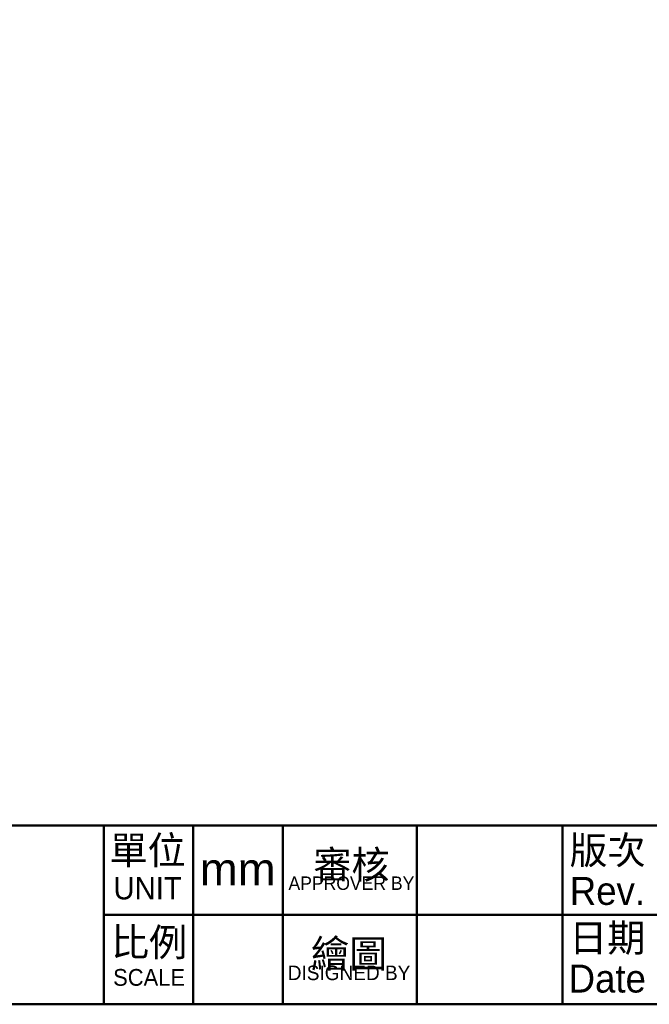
# Model space of a CAD drawing. Header units: millimetres. Extents: x 2723 to 3130, y 721 to 1006.
# Tile 4 of 8: x 2941 to 3021, y 721 to 847. Entities that reach past the tile are written whole.
import ezdxf

# ---------------------------------------------------------------- set-up
doc = ezdxf.new("R2010")
doc.units = ezdxf.units.MM
doc.layers.add('圖框', color=7, linetype='Continuous', lineweight=50)
doc.styles.add('預設-ISO', font='arial.ttf')

# ---------------------------------------------------------------- blocks, each defined once
blk = doc.blocks.new('標題欄框 下標註')
at = {"layer": '圖框'}
for p, q in [((162.283, 89.91), (162.283, 73.91)), ((170.283, 89.91), (170.283, 73.91)), ((178.283, 89.91), (178.283, 73.91)), ((190.283, 89.91), (190.283, 73.91)), ((203.283, 89.91), (203.283, 73.91)), ((162.283, 81.91), (287.283, 81.91))]:
    blk.add_line(p, q, dxfattribs=at)
for points in [[(2.283, 89.91), (287.283, 89.91), (287.283, 273.91), (2.283, 273.91)], [(287.283, 89.91), (2.283, 89.91), (2.283, 73.91), (287.283, 73.91)]]:
    blk.add_lwpolyline(points, close=True, dxfattribs=at)
at = {"layer": '圖框', "color": 7, "attachment_point": 5, "style": '預設-ISO'}
for s, insert, char_height, width, line_spacing_factor in [('\\f新細明體|b0|i0;\\H2.5000;單位\\P\\f新細明體|b0|i0;\\H2.0000;UNIT', (166.199, 86.103), 3.5, 7.88691, 0.875), ('\\f新細明體|b0|i0;\\H2.5000;版次\\PRev.', (207.31, 85.856), 2.5, 7.99882, 0.875), ('{\\fPMingLiU|b0|i0|c136|p18;\\H0.71429x;審核\\H0.8x;\\P\\fPMingLiU|b0|i0|c0|p18;\\H0.6x;APPROVER BY\\H2.6176x; }', (184.422, 85.891), 3.5, 11.81677, 0.554526), ('\\f新細明體|b0|i0;\\H2.5000;比例\\P\\f新細明體|b0|i0;\\H1.5000;SCALE', (166.332, 78.13), 3.5, 8.10918, 0.875), ('\\f新細明體|b0|i0;\\H2.5000;日期\\PDate', (207.297, 78.017), 2.5, 7.96821, 0.875), ('{\\fPMingLiU|b0|i0|c136|p18;\\H0.71429x;繪圖\\H0.8x;\\P\\fPMingLiU|b0|i0|c0|p18;\\H0.65x;DISIGNED BY\\H2.4567x; }', (184.21, 77.87), 3.5, 11.79302, 0.554526)]:
    blk.add_mtext(s, dxfattribs=dict(at, insert=insert, char_height=char_height, width=width, line_spacing_factor=line_spacing_factor))

msp = doc.modelspace()

# ---------------------------------------------------------------- block references
at = {"layer": '圖框', "xscale": 1.426940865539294, "yscale": 1.426940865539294, "zscale": 1.426940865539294}
msp.add_blockref('標題欄框 下標註', (2719.95, 615.38), dxfattribs=at)

# ---------------------------------------------------------------- texts
at = {"layer": '圖框', "insert": (2968.602, 738.097), "char_height": 4.1603, "width": 11.33931, "attachment_point": 5, "style": '預設-ISO'}
msp.add_mtext('mm', dxfattribs=at)

doc.saveas('drawing.dxf')
